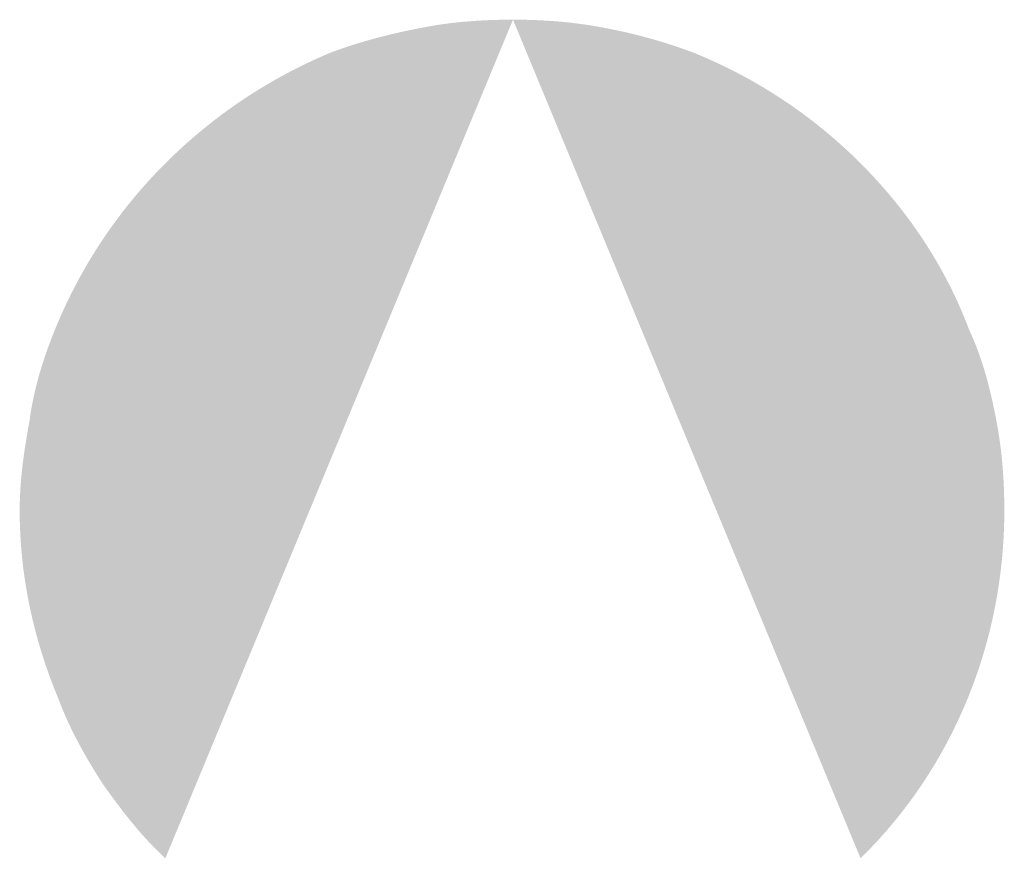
# Model space of a CAD drawing. Header units: metres. Extents: x 90616 to 91431, y 464084 to 465523.
# Tile 108 of 256: x 91350 to 91368, y 464253 to 464268. Entities that reach past the tile are written whole.
import ezdxf

# ---------------------------------------------------------------- set-up
doc = ezdxf.new("R2010")
doc.units = ezdxf.units.M
doc.layers.add('Layer 1', color=7, linetype='Continuous')

msp = doc.modelspace()

# ---------------------------------------------------------------- hatches: boundary and pattern name
at = {"layer": 'Layer 1'}
h = msp.add_hatch(color=7, dxfattribs=at)
edge = h.paths.add_edge_path()
edge.add_spline(control_points=[(91349.84, 464259.209), (91349.84, 464258.045), (91350.087, 464256.881), (91350.546, 464255.787), (91350.757, 464255.223), (91351.04, 464254.729), (91351.357, 464254.235), (91351.71, 464253.741), (91352.063, 464253.283), (91352.486, 464252.895), (91352.486, 464252.895), (91358.801, 464268.135), (91358.801, 464268.135), (91358.272, 464268.135), (91357.707, 464268.099), (91357.178, 464267.994), (91356.613, 464267.888), (91356.049, 464267.747), (91355.485, 464267.535), (91354.391, 464267.076), (91353.368, 464266.406), (91352.486, 464265.524), (91351.604, 464264.642), (91350.934, 464263.619), (91350.475, 464262.49), (91350.263, 464261.961), (91350.087, 464261.397), (91350.017, 464260.832), (91349.911, 464260.268), (91349.84, 464259.739), (91349.84, 464259.209)], knot_values=[0, 0, 0, 0, 0.035278, 0.035278, 0.035278, 0.070556, 0.070556, 0.070556, 0.105833, 0.105833, 0.105833, 0.141111, 0.141111, 0.141111, 0.176389, 0.176389, 0.176389, 0.211667, 0.211667, 0.211667, 0.246944, 0.246944, 0.246944, 0.282222, 0.282222, 0.282222, 0.3175, 0.3175, 0.3175, 0.352778, 0.352778, 0.352778, 0.352778], degree=3, periodic=0)
edge.add_line((91349.84, 464259.209), (91349.84, 464259.209))
h = msp.add_hatch(color=7, dxfattribs=at)
edge = h.paths.add_edge_path()
edge.add_spline(control_points=[(91367.726, 464259.209), (91367.726, 464259.739), (91367.691, 464260.268), (91367.585, 464260.832), (91367.479, 464261.397), (91367.338, 464261.961), (91367.091, 464262.49), (91366.668, 464263.619), (91365.997, 464264.642), (91365.115, 464265.524), (91364.233, 464266.406), (91363.21, 464267.076), (91362.082, 464267.535), (91361.517, 464267.747), (91360.988, 464267.888), (91360.423, 464267.994), (91359.859, 464268.099), (91359.33, 464268.135), (91358.801, 464268.135), (91358.801, 464268.135), (91365.115, 464252.895), (91365.115, 464252.895), (91366.809, 464254.553), (91367.726, 464256.846), (91367.726, 464259.209)], knot_values=[0, 0, 0, 0, 0.035278, 0.035278, 0.035278, 0.070556, 0.070556, 0.070556, 0.105833, 0.105833, 0.105833, 0.141111, 0.141111, 0.141111, 0.176389, 0.176389, 0.176389, 0.211667, 0.211667, 0.211667, 0.246944, 0.246944, 0.246944, 0.282222, 0.282222, 0.282222, 0.282222], degree=3, periodic=0)
edge.add_line((91367.726, 464259.209), (91367.726, 464259.209))

doc.saveas('drawing.dxf')
